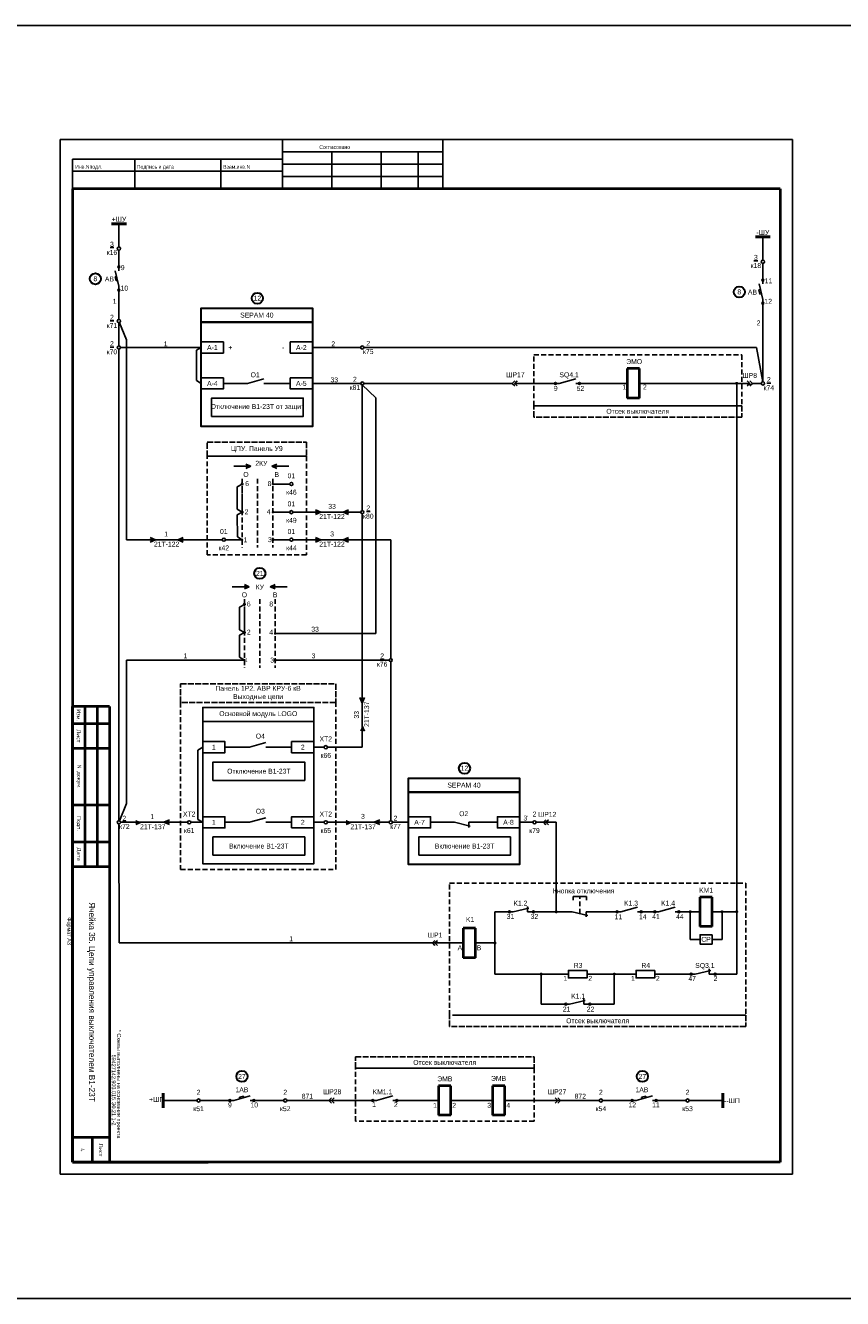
# Model space of a CAD drawing. Header units: millimetres. Extents: x 4897 to 12009, y -3017 to 2708.
# Tile 24 of 86: x 6491 to 6823, y -712 to -195. Entities that reach past the tile are written whole.
import ezdxf
from ezdxf.enums import TextEntityAlignment as Align

# ---------------------------------------------------------------- set-up
doc = ezdxf.new("R2010")
doc.units = ezdxf.units.MM
doc.linetypes.add('ACAD_ISO02W100', pattern=[15, 12, -3])
doc.linetypes.add('JIS_02_2.0', pattern=[3, 2, -1])
doc.layers.add('основная 0.5', color=7, linetype='Continuous', lineweight=50)
doc.styles.add('SIMPLEX', font='txt', dxfattribs={"height": 5})

msp = doc.modelspace()

# ---------------------------------------------------------------- hatches: boundary and pattern name
h = msp.add_hatch(color=7)
h.dxf.hatch_style = 1
h.paths.add_polyline_path([(6529.26, -293.3, 1), (6529.26, -292.5, 1)])
h = msp.add_hatch(color=7)
h.dxf.hatch_style = 1
h.paths.add_polyline_path([(6790.42, -298.64, 1), (6790.42, -297.84, 1)])
h = msp.add_hatch(color=7)
h.dxf.hatch_style = 1
h.paths.add_polyline_path([(6529.26, -301.93, -1), (6529.26, -302.72, -1)])
h = msp.add_hatch(color=7)
h.dxf.hatch_style = 1
h.paths.add_polyline_path([(6790.42, -307.27, -1), (6790.42, -308.06, -1)])
h = msp.add_hatch(color=7)
h.dxf.hatch_style = 1
h.paths.add_polyline_path([(6706.68, -340.2, 1), (6705.88, -340.2, 1)])
h = msp.add_hatch(color=7)
h.dxf.hatch_style = 1
h.paths.add_polyline_path([(6715.63, -340.2, -1), (6716.42, -340.2, -1)])
h = msp.add_hatch(color=256)
h.dxf.hatch_style = 1
h.paths.add_polyline_path([(6580.76, -374.7), (6582.77, -373.84), (6580.76, -372.99)])
h = msp.add_hatch(color=256)
h.dxf.hatch_style = 1
h.paths.add_polyline_path([(6593.26, -374.7), (6591.26, -373.84), (6593.26, -372.99)])
h = msp.add_hatch(color=256)
h.dxf.hatch_style = 1
h.paths.add_polyline_path([(6591.72, -380.8, 0.414214), (6591.5, -381.02, 0.414214), (6591.72, -381.23)])
h.paths.add_polyline_path([(6591.72, -380.8), (6591.72, -381.23, 0.414214), (6591.94, -381.02, 0.414214)])
h = msp.add_hatch(color=256)
h.dxf.hatch_style = 1
h.paths.add_polyline_path([(6591.72, -392.21, 0.414214), (6591.5, -392.43, 0.414214), (6591.72, -392.65)])
h.paths.add_polyline_path([(6591.72, -392.21), (6591.72, -392.65, 0.414214), (6591.94, -392.43, 0.414214)])
h = msp.add_hatch(color=256)
h.dxf.hatch_style = 1
h.paths.add_polyline_path([(6608.97, -393.38), (6611.19, -392.43), (6608.97, -391.48)])
h = msp.add_hatch(color=7)
h.dxf.hatch_style = 1
h.paths.add_polyline_path([(6622.41, -391.48), (6620.19, -392.43), (6622.41, -393.38)])
h = msp.add_hatch(color=256)
h.dxf.hatch_style = 1
h.paths.add_polyline_path([(6541.92, -404.58), (6544.14, -403.63), (6541.92, -402.68)])
h = msp.add_hatch(color=256)
h.dxf.hatch_style = 1
h.paths.add_polyline_path([(6555.35, -402.68), (6553.13, -403.63), (6555.35, -404.58)])
h = msp.add_hatch(color=256)
h.dxf.hatch_style = 1
h.paths.add_polyline_path([(6608.97, -404.58), (6611.19, -403.63), (6608.97, -402.68)])
h = msp.add_hatch(color=256)
h.dxf.hatch_style = 1
h.paths.add_polyline_path([(6622.41, -402.68), (6620.19, -403.63), (6622.41, -404.58)])
h = msp.add_hatch(color=256)
h.dxf.hatch_style = 1
h.paths.add_polyline_path([(6579.24, -403.42, 0.414214), (6579.02, -403.64, 0.414214), (6579.24, -403.85)])
h.paths.add_polyline_path([(6579.24, -403.42), (6579.24, -403.85, 0.414214), (6579.46, -403.64, 0.414214)])
h = msp.add_hatch(color=256)
h.dxf.hatch_style = 1
h.paths.add_polyline_path([(6580.13, -423.56), (6582.13, -422.7), (6580.13, -421.85)])
h = msp.add_hatch(color=256)
h.dxf.hatch_style = 1
h.paths.add_polyline_path([(6592.63, -423.56), (6590.63, -422.7), (6592.63, -421.85)])
h = msp.add_hatch(color=256)
h.dxf.hatch_style = 1
h.paths.add_polyline_path([(6592.63, -441.48, 0.414214), (6592.41, -441.69, 0.414214), (6592.63, -441.91)])
h.paths.add_polyline_path([(6592.63, -441.48), (6592.63, -441.91, 0.414214), (6592.84, -441.69, 0.414214)])
h = msp.add_hatch(color=256)
h.dxf.hatch_style = 1
h.paths.add_polyline_path([(6580.14, -452.27, 0.414214), (6579.93, -452.49, 0.414214), (6580.14, -452.7)])
h.paths.add_polyline_path([(6580.14, -452.27), (6580.14, -452.7, 0.414214), (6580.36, -452.49, 0.414214)])
h = msp.add_hatch(color=7)
h.dxf.hatch_style = 1
h.paths.add_polyline_path([(6626.99, -467.72), (6627.94, -469.94), (6628.88, -467.72)])
h = msp.add_hatch(color=256)
h.dxf.hatch_style = 1
h.paths.add_polyline_path([(6628.88, -481.33), (6627.94, -479.11), (6626.99, -481.33)])
h = msp.add_hatch(color=256)
h.dxf.hatch_style = 1
h.paths.add_polyline_path([(6536.1, -519.28), (6538.32, -518.33), (6536.1, -517.38)])
h = msp.add_hatch(color=256)
h.dxf.hatch_style = 1
h.paths.add_polyline_path([(6549.72, -517.38), (6547.5, -518.33), (6549.72, -519.28)])
h = msp.add_hatch(color=256)
h.dxf.hatch_style = 1
h.paths.add_polyline_path([(6621.4, -519.28), (6623.62, -518.33), (6621.4, -517.38)])
h = msp.add_hatch(color=256)
h.dxf.hatch_style = 1
h.paths.add_polyline_path([(6635.01, -517.38), (6632.79, -518.33), (6635.01, -519.28)])
h = msp.add_hatch(color=7)
h.dxf.hatch_style = 1
h.paths.add_polyline_path([(6688.02, -554.65, 1), (6687.22, -554.65, 1)])
h = msp.add_hatch(color=7)
h.dxf.hatch_style = 1
h.paths.add_polyline_path([(6696.97, -554.65, -1), (6697.76, -554.65, -1)])
h = msp.add_hatch(color=7)
h.dxf.hatch_style = 1
h.paths.add_polyline_path([(6731.71, -554.65, 1), (6730.92, -554.65, 1)])
h = msp.add_hatch(color=7)
h.dxf.hatch_style = 1
h.paths.add_polyline_path([(6740.66, -554.65, -1), (6741.46, -554.65, -1)])
h = msp.add_hatch(color=7)
h.dxf.hatch_style = 1
h.paths.add_polyline_path([(6746.99, -554.65, 1), (6746.2, -554.65, 1)])
h = msp.add_hatch(color=7)
h.dxf.hatch_style = 1
h.paths.add_polyline_path([(6755.95, -554.65, -1), (6756.74, -554.65, -1)])
h = msp.add_hatch(color=7)
h.dxf.hatch_style = 1
h.paths.add_polyline_path([(6761.76, -579.95, 1), (6760.97, -579.95, 1)])
h = msp.add_hatch(color=7)
h.dxf.hatch_style = 1
h.paths.add_polyline_path([(6770.71, -579.95, -1), (6771.51, -579.95, -1)])
h = msp.add_hatch(color=7)
h.dxf.hatch_style = 1
h.paths.add_polyline_path([(6710.87, -592.13, 1), (6710.08, -592.13, 1)])
h = msp.add_hatch(color=7)
h.dxf.hatch_style = 1
h.paths.add_polyline_path([(6719.82, -592.13, -1), (6720.61, -592.13, -1)])
h = msp.add_hatch(color=7)
h.dxf.hatch_style = 1
h.paths.add_polyline_path([(6574.66, -631.24, 1), (6573.86, -631.24, 1)])
h = msp.add_hatch(color=7)
h.dxf.hatch_style = 1
h.paths.add_polyline_path([(6583.61, -631.24, -1), (6584.4, -631.24, -1)])
h = msp.add_hatch(color=7)
h.dxf.hatch_style = 1
h.paths.add_polyline_path([(6632.58, -631.24, 1), (6631.79, -631.24, 1)])
h = msp.add_hatch(color=7)
h.dxf.hatch_style = 1
h.paths.add_polyline_path([(6641.54, -631.24, -1), (6642.33, -631.24, -1)])
h = msp.add_hatch(color=7)
h.dxf.hatch_style = 1
h.paths.add_polyline_path([(6737.82, -631.24, 1), (6737.02, -631.24, 1)])
h = msp.add_hatch(color=7)
h.dxf.hatch_style = 1
h.paths.add_polyline_path([(6746.77, -631.24, -1), (6747.56, -631.24, -1)])

# ---------------------------------------------------------------- linework, layer by layer
for p, q in [((6505.4, -241.19), (6802.45, -241.19)), ((6505.4, -241.19), (6802.45, -241.19)), ((6505.4, -241.19), (6505.4, -661.2)), ((6595.64, -241.19), (6595.64, -261.19)), ((6660.64, -261.19), (6660.64, -241.19)), ((6802.45, -241.19), (6802.45, -661.2)), ((6595.64, -246.19), (6660.64, -246.19)), ((6615.64, -246.19), (6615.64, -261.19)), ((6635.64, -246.19), (6635.64, -261.19)), ((6650.64, -246.19), (6650.64, -261.19)), ((6510.45, -249.19), (6510.45, -261.19)), ((6510.45, -249.19), (6595.64, -249.19)), ((6535.64, -249.19), (6535.64, -261.19)), ((6570.64, -249.19), (6570.64, -261.19)), ((6595.64, -251.19), (6660.64, -251.19)), ((6510.45, -254.06), (6595.64, -254.06)), ((6595.64, -256.19), (6660.64, -256.19)), ((6527.68, -296.92), (6528.3, -296.76)), ((6528.1, -298.62), (6528.71, -298.46)), ((6529.26, -300.79), (6529.26, -314.26)), ((6788.84, -302.26), (6789.45, -302.1)), ((6789.25, -303.96), (6789.86, -303.8)), ((6790.42, -306.13), (6790.42, -339.54)), ((6529.26, -315.59), (6529.26, -324.95)), ((6529.51, -315.54), (6532.35, -322.54)), ((6532.34, -403.63), (6532.34, -322.54)), ((6529.26, -326.28), (6529.26, -517.67)), ((6562.65, -325.62), (6529.93, -325.62)), ((6562.65, -325.62), (6560.68, -326.76)), ((6560.68, -339.06), (6560.68, -326.76)), ((6607.72, -325.62), (6627.27, -325.62)), ((6628.6, -325.62), (6787.8, -325.62)), ((6790.42, -339.54), (6787.8, -325.62)), ((6562.65, -340.2), (6560.68, -339.06)), ((6581.38, -340.2), (6571.65, -340.2)), ((6588.05, -338.34), (6581.38, -340.2)), ((6598.72, -340.2), (6588.05, -340.2)), ((6627.31, -340.2), (6607.72, -340.2)), ((6627.94, -340.83), (6627.94, -391.8)), ((6628.57, -340.2), (6688.74, -340.2)), ((6689.77, -340.2), (6707.82, -340.2)), ((6714.49, -338.34), (6707.82, -340.2)), ((6714.49, -340.2), (6735.44, -340.2)), ((6740.44, -340.2), (6785.14, -340.2)), ((6779.8, -579.95), (6779.8, -340.2)), ((6786.18, -340.2), (6789.75, -340.2)), ((6633.44, -346.05), (6633.44, -441.69)), ((6582.77, -373.84), (6575.85, -373.84)), ((6580.76, -372.99), (6582.77, -373.84)), ((6582.77, -373.84), (6580.76, -374.7)), ((6593.26, -372.99), (6591.26, -373.84)), ((6591.26, -373.84), (6593.26, -374.7)), ((6591.26, -373.84), (6598.18, -373.84)), ((6579.23, -381.02), (6577.26, -382.17)), ((6577.26, -391.29), (6577.26, -382.17)), ((6598.55, -381.02), (6591.72, -381.02)), ((6579.23, -392.43), (6577.26, -391.29)), ((6579.23, -392.43), (6577.26, -393.57)), ((6591.72, -392.43), (6598.55, -392.43)), ((6608.97, -391.48), (6611.19, -392.43)), ((6611.19, -392.43), (6608.97, -393.38)), ((6577.27, -402.49), (6577.26, -393.57)), ((6627.94, -393.06), (6627.94, -487.84)), ((6541.92, -402.68), (6544.14, -403.63)), ((6553.13, -403.63), (6555.35, -402.68)), ((6579.24, -403.64), (6577.27, -402.49)), ((6608.97, -402.68), (6611.19, -403.63)), ((6620.19, -403.63), (6622.41, -402.68)), ((6571.15, -403.63), (6532.34, -403.63)), ((6544.14, -403.63), (6541.92, -404.58)), ((6555.35, -404.58), (6553.13, -403.63)), ((6579.24, -403.63), (6572.41, -403.63)), ((6591.72, -403.63), (6598.55, -403.63)), ((6599.8, -403.63), (6605.34, -403.63)), ((6611.19, -403.63), (6608.97, -404.58)), ((6622.41, -404.58), (6620.19, -403.63)), ((6639.5, -451.86), (6639.5, -403.63)), ((6582.13, -422.7), (6575.22, -422.7)), ((6580.13, -421.85), (6582.13, -422.7)), ((6582.13, -422.7), (6580.13, -423.56)), ((6592.63, -421.85), (6590.63, -422.7)), ((6590.63, -422.7), (6592.63, -423.56)), ((6590.63, -422.7), (6597.54, -422.7)), ((6580.13, -429.87), (6580.13, -427.71)), ((6580.13, -429.87), (6578.16, -431.02)), ((6578.16, -440.14), (6578.16, -431.02)), ((6580.13, -441.28), (6578.16, -440.14)), ((6580.13, -441.28), (6578.16, -442.42)), ((6578.17, -451.34), (6578.16, -442.42)), ((6592.63, -441.69), (6633.44, -441.69)), ((6580.14, -452.49), (6532.36, -452.49)), ((6532.36, -510.71), (6532.36, -452.49)), ((6580.14, -452.49), (6578.17, -451.34)), ((6592.63, -452.49), (6638.87, -452.49)), ((6639.5, -517.67), (6639.5, -453.12)), ((6627.94, -479.11), (6628.88, -481.33)), ((6563.23, -487.84), (6561.26, -488.98)), ((6561.26, -517.19), (6561.26, -488.98)), ((6572.23, -487.84), (6582.15, -487.84)), ((6588.82, -485.98), (6582.15, -487.84)), ((6588.82, -487.84), (6599.3, -487.84)), ((6612.48, -487.84), (6608.3, -487.84)), ((6529.52, -517.72), (6532.36, -510.71)), ((6588.82, -516.47), (6582.15, -518.33)), ((6529.28, -567.3), (6529.27, -519)), ((6538.32, -518.33), (6536.1, -519.28)), ((6547.5, -518.33), (6549.72, -517.38)), ((6549.72, -519.28), (6547.5, -518.33)), ((6572.23, -518.33), (6582.15, -518.33)), ((6588.82, -518.33), (6599.3, -518.33)), ((6612.48, -518.33), (6608.3, -518.33)), ((6623.62, -518.33), (6621.4, -519.28)), ((6632.79, -518.33), (6635.01, -517.38)), ((6635.01, -519.28), (6632.79, -518.33)), ((6646.67, -518.33), (6640.16, -518.33)), ((6665.4, -518.33), (6655.67, -518.33)), ((6665.4, -518.33), (6671.75, -519.85)), ((6682.74, -518.33), (6671.19, -518.33)), ((6671.19, -518.33), (6671.19, -520.43)), ((6691.74, -518.33), (6697.12, -518.33)), ((6695.72, -518.33), (6697.12, -518.33)), ((6698.45, -518.33), (6706.63, -518.33)), ((6706.63, -554.65), (6706.63, -518.33)), ((6716.19, -548.49), (6713.48, -548.49)), ((6713.48, -548.49), (6713.48, -549.87)), ((6716.19, -548.49), (6718.89, -548.49)), ((6718.89, -548.49), (6718.89, -549.87)), ((6739.52, -552.79), (6732.85, -554.65)), ((6754.8, -552.79), (6748.14, -554.65)), ((6689.16, -554.65), (6681.74, -554.65)), ((6681.74, -554.65), (6681.74, -579.95)), ((6713.01, -554.65), (6694.95, -554.65)), ((6713.01, -554.65), (6719.36, -556.17)), ((6732.85, -554.65), (6718.8, -554.65)), ((6718.8, -554.65), (6718.8, -556.74)), ((6739.52, -554.65), (6748.14, -554.65)), ((6754.8, -554.65), (6754.8, -554.65)), ((6754.8, -554.65), (6764.91, -554.65)), ((6760.98, -554.65), (6760.98, -565.85)), ((6769.91, -554.65), (6779.8, -554.65)), ((6773.85, -554.65), (6773.85, -565.85)), ((6668.92, -567.3), (6529.28, -567.3)), ((6529.28, -567.3), (6668.92, -567.3)), ((6764.98, -565.85), (6760.98, -565.85)), ((6769.85, -565.85), (6773.85, -565.85)), ((6582.47, -629.38), (6575.8, -631.24)), ((6579.74, -629.47), (6578.09, -629.93)), ((6578.09, -629.93), (6578.24, -630.56)), ((6579.9, -630.1), (6579.74, -629.47)), ((6640.39, -629.38), (6633.72, -631.24)), ((6745.63, -629.38), (6738.96, -631.24)), ((6742.9, -629.47), (6741.25, -629.93)), ((6741.25, -629.93), (6741.4, -630.56)), ((6743.06, -630.1), (6742.9, -629.47)), ((6547.19, -631.24), (6560.89, -631.24)), ((6562.22, -631.24), (6575.8, -631.24)), ((6596.05, -631.24), (6582.47, -631.24)), ((6610.38, -631.24), (6597.38, -631.24)), ((6610.38, -631.24), (6633.72, -631.24)), ((6640.39, -631.24), (6658.82, -631.24)), ((6663.82, -631.24), (6680.78, -631.24)), ((6685.78, -631.24), (6724.05, -631.24)), ((6725.38, -631.24), (6738.96, -631.24)), ((6745.63, -631.24), (6759.21, -631.24)), ((6760.51, -631.24), (6774.21, -631.24)), ((6505.4, -661.2), (6802.45, -661.2)), ((6505.4, -661.2), (6802.45, -661.2))]:
    msp.add_line(p, q)
at = {"lineweight": 40}
for p, q in [((6510.45, -261.19), (6510.45, -656.28)), ((6797.45, -261.19), (6797.45, -656.28)), ((6740.44, -334.2), (6735.44, -334.2)), ((6735.44, -334.2), (6735.44, -346.2)), ((6740.44, -346.2), (6740.44, -334.2)), ((6740.44, -346.2), (6735.44, -346.2)), ((6515.44, -471.28), (6515.44, -536.28)), ((6520.44, -471.28), (6520.44, -536.28)), ((6525.44, -471.28), (6525.44, -536.28)), ((6769.91, -548.65), (6764.91, -548.65)), ((6764.91, -548.65), (6764.91, -560.65)), ((6769.91, -560.65), (6769.91, -548.65)), ((6673.92, -561.3), (6668.92, -561.3)), ((6668.92, -561.3), (6668.92, -573.3)), ((6673.92, -573.3), (6673.92, -561.3)), ((6769.91, -560.65), (6764.91, -560.65)), ((6673.92, -573.3), (6668.92, -573.3)), ((6663.82, -625.24), (6658.82, -625.24)), ((6658.82, -625.24), (6658.82, -637.24)), ((6663.82, -637.24), (6663.82, -625.24)), ((6685.78, -625.24), (6680.78, -625.24)), ((6680.78, -625.24), (6680.78, -637.24)), ((6685.78, -637.24), (6685.78, -625.24)), ((6663.82, -637.24), (6658.82, -637.24)), ((6685.78, -637.24), (6680.78, -637.24)), ((6525.45, -646.28), (6510.45, -646.28)), ((6518.45, -646.28), (6518.45, -656.28)), ((6797.45, -656.28), (6510.45, -656.28))]:
    msp.add_line(p, q, dxfattribs=at)
at = {"linetype": 'Continuous', "lineweight": 40}
msp.add_line((6797.45, -261.19), (6510.45, -261.19), dxfattribs=at)
at = {"linetype": 'Continuous'}
for p, q in [((6611.46, -261.19), (6591.46, -261.19)), ((6651.46, -261.19), (6631.46, -261.19))]:
    msp.add_line(p, q, dxfattribs=at)
at = {"color": 1, "lineweight": 50}
for p, q in [((6532.26, -275.37), (6526.26, -275.37)), ((6547.19, -628.24), (6547.19, -634.24))]:
    msp.add_line(p, q, dxfattribs=at)
at = {"color": 7}
for p, q in [((6529.26, -284.79), (6529.26, -275.37)), ((6790.42, -290.13), (6790.42, -280.71)), ((6529.26, -294.44), (6529.26, -286.12)), ((6529.26, -300.79), (6527.74, -294.44)), ((6790.42, -299.78), (6790.42, -291.46)), ((6528.1, -298.62), (6527.68, -296.92)), ((6789.25, -303.96), (6788.84, -302.26)), ((6790.42, -306.13), (6788.89, -299.78)), ((6627.94, -340.83), (6633.44, -346.05)), ((6599.8, -392.43), (6627.31, -392.43)), ((6620.19, -392.43), (6622.41, -391.48)), ((6622.41, -393.38), (6620.19, -392.43)), ((6599.8, -403.63), (6639.5, -403.63)), ((6627.94, -469.94), (6626.99, -467.72)), ((6628.88, -467.72), (6627.94, -469.94)), ((6613.8, -487.84), (6627.94, -487.84)), ((6557.09, -518.33), (6529.93, -518.33)), ((6558.42, -518.33), (6563.23, -518.33)), ((6563.23, -518.33), (6561.26, -517.19)), ((6638.84, -518.33), (6613.8, -518.33)), ((6694.95, -554.65), (6694.95, -552.55)), ((6689.16, -554.65), (6695.51, -553.13)), ((6681.74, -567.3), (6673.92, -567.3)), ((6762.9, -579.95), (6769.25, -578.43)), ((6768.69, -579.95), (6768.69, -577.86)), ((6681.74, -579.95), (6706.58, -579.95)), ((6700.53, -579.95), (6700.53, -592.13)), ((6706.58, -579.95), (6711.58, -579.95)), ((6719.11, -579.95), (6724.11, -579.95)), ((6730.16, -579.95), (6724.11, -579.95)), ((6730.16, -592.13), (6730.16, -579.95)), ((6730.16, -579.95), (6739.01, -579.95)), ((6746.55, -579.95), (6762.9, -579.95)), ((6768.69, -579.95), (6779.8, -579.95)), ((6700.53, -592.13), (6712.01, -592.13)), ((6712.01, -592.13), (6718.36, -590.61)), ((6717.8, -592.13), (6717.8, -590.03)), ((6717.8, -592.13), (6724.11, -592.13)), ((6730.16, -592.13), (6724.11, -592.13))]:
    msp.add_line(p, q, dxfattribs=at)
at = {"color": 5, "lineweight": 50}
for p, q in [((6793.42, -280.71), (6787.42, -280.71)), ((6774.21, -634.24), (6774.21, -628.24))]:
    msp.add_line(p, q, dxfattribs=at)
at = {"linetype": 'JIS_02_2.0'}
for p, q in [((6579.23, -378.86), (6579.23, -392.42)), ((6585.48, -378.86), (6585.48, -406.82)), ((6591.72, -378.86), (6591.72, -406.82)), ((6579.23, -382.65), (6579.23, -406.82)), ((6580.13, -427.71), (6580.13, -436.51)), ((6580.13, -427.71), (6580.13, -441.28)), ((6586.38, -427.71), (6586.38, -455.67)), ((6592.63, -427.71), (6592.63, -455.67)), ((6580.13, -431.51), (6580.13, -455.67)), ((6716.19, -555.41), (6716.19, -548.49))]:
    msp.add_line(p, q, dxfattribs=at)
at = {"color": 9, "true_color": 0xd19cc7}
msp.add_lwpolyline([(5136.09, -194.91), (9658.66, -194.91), (9658.66, -711.61), (5136.09, -711.61)], close=True, dxfattribs=at)
at = {"lineweight": 30}
for points in [[(6562.65, -309.64), (6562.65, -309.64), (6607.72, -309.64), (6607.72, -315.32), (6562.65, -315.32), (6562.65, -309.64)], [(6646.67, -500.41), (6646.67, -500.41), (6691.74, -500.41), (6691.74, -506.09), (6646.67, -506.09), (6646.67, -500.41)]]:
    msp.add_lwpolyline(points, dxfattribs=at)
for points in [[(6562.65, -315.32), (6607.72, -315.32), (6607.72, -357.68), (6562.65, -357.68)], [(6646.67, -506.09), (6691.74, -506.09), (6691.74, -535.45), (6646.67, -535.45)]]:
    msp.add_lwpolyline(points, close=True, dxfattribs=at)
for points in [[(6562.65, -327.87), (6571.65, -327.87), (6571.65, -323.37), (6562.65, -323.37)], [(6607.72, -327.87), (6598.72, -327.87), (6598.72, -323.37), (6607.72, -323.37)], [(6562.65, -342.45), (6571.65, -342.45), (6571.65, -337.95), (6562.65, -337.95)], [(6607.72, -342.45), (6598.72, -342.45), (6598.72, -337.95), (6607.72, -337.95)], [(6566.81, -353.56), (6604.03, -353.56), (6604.03, -346.14), (6566.81, -346.14)], [(6563.23, -490.09), (6572.23, -490.09), (6572.23, -485.59), (6563.23, -485.59)], [(6599.3, -490.09), (6608.3, -490.09), (6608.3, -485.59), (6599.3, -485.59)], [(6567.39, -501.3), (6604.61, -501.3), (6604.61, -493.88), (6567.39, -493.88)], [(6599.3, -520.58), (6608.3, -520.58), (6608.3, -516.08), (6599.3, -516.08)], [(6646.67, -520.58), (6655.67, -520.58), (6655.67, -516.08), (6646.67, -516.08)], [(6691.74, -520.58), (6682.74, -520.58), (6682.74, -516.08), (6691.74, -516.08)], [(6567.39, -531.68), (6604.61, -531.68), (6604.61, -524.27), (6567.39, -524.27)], [(6650.83, -531.68), (6688.05, -531.68), (6688.05, -524.27), (6650.83, -524.27)], [(6769.85, -563.93), (6764.98, -563.93), (6764.98, -567.76), (6769.85, -567.76)]]:
    msp.add_lwpolyline(points, close=True)
at = {"color": 32, "linetype": 'JIS_02_2.0', "true_color": 0xcd6928}
for points in [[(6697.49, -328.57), (6781.9, -328.57), (6781.9, -349.24), (6697.49, -349.24)], [(6565.03, -369.76), (6605.34, -369.76), (6605.34, -409.82), (6565.03, -409.82)], [(6617.16, -469.67), (6554.19, -469.67), (6554.19, -537.5), (6617.16, -537.5)], [(6663.32, -543.09), (6783.49, -543.09), (6783.49, -596.59), (6663.32, -596.59)], [(6625.13, -618.09), (6697.62, -618.09), (6697.62, -639.65), (6625.13, -639.65)]]:
    msp.add_lwpolyline(points, close=True, dxfattribs=at)
for points in [[(6689.77, -339.17), (6688.74, -340.2), (6689.77, -341.24)], [(6690.8, -339.17), (6689.77, -340.2), (6690.8, -341.24)], [(6784.11, -339.17), (6785.14, -340.2), (6784.11, -341.24)], [(6785.14, -339.17), (6786.18, -340.2), (6785.14, -341.24)], [(6702.45, -517.3), (6701.42, -518.33), (6702.45, -519.37)], [(6703.48, -517.3), (6702.45, -518.33), (6703.48, -519.37)], [(6657.41, -566.27), (6656.37, -567.3), (6657.41, -568.33)], [(6658.44, -566.27), (6657.41, -567.3), (6658.44, -568.33)], [(6615.44, -630.21), (6614.41, -631.24), (6615.44, -632.27)], [(6616.48, -630.21), (6615.44, -631.24), (6616.48, -632.27)], [(6706.22, -630.21), (6707.25, -631.24), (6706.22, -632.27)], [(6707.25, -630.21), (6708.29, -631.24), (6707.25, -632.27)]]:
    msp.add_lwpolyline(points)
at = {"const_width": 0.5}
for points in [[(6779.42, -340.2, 1), (6780.17, -340.2, 1)], [(6591.35, -403.63, 1), (6592.1, -403.63, 1)], [(6579.76, -429.87, -1), (6580.51, -429.87, -1)], [(6579.76, -441.28, -1), (6580.51, -441.28, -1)], [(6592.25, -452.49, 1), (6593, -452.49, 1)], [(6706.26, -554.65, 1), (6707.01, -554.65, 1)], [(6760.61, -554.65, 1), (6761.36, -554.65, 1)], [(6773.47, -554.65, 1), (6774.22, -554.65, 1)], [(6779.42, -554.65, 1), (6780.17, -554.65, 1)], [(6681.36, -567.3, 1), (6682.11, -567.3, 1)], [(6700.15, -579.95, 1), (6700.9, -579.95, 1)], [(6729.79, -579.95, 1), (6730.54, -579.95, 1)]]:
    msp.add_lwpolyline(points, format="xyb", close=True, dxfattribs=at)
at = {"color": 32, "linetype": 'ACAD_ISO02W100', "ltscale": 0.2, "true_color": 0xcd6928}
for points in [[(6697.49, -349.24), (6697.49, -349.24), (6781.9, -349.24), (6781.9, -353.83), (6697.49, -353.83), (6697.49, -349.24)], [(6565.03, -364.08), (6565.03, -364.08), (6605.34, -364.08), (6605.34, -369.76), (6565.03, -369.76), (6565.03, -364.08)], [(6554.19, -462.13), (6554.19, -462.13), (6617.16, -462.13), (6617.16, -469.67), (6554.19, -469.67), (6554.19, -462.13)], [(6665.65, -596.59), (6665.65, -596.59), (6783.49, -596.59), (6783.49, -601.18), (6663.32, -601.18), (6663.32, -596.59)], [(6625.13, -613.5), (6625.13, -613.5), (6697.62, -613.5), (6697.62, -618.09), (6625.13, -618.09), (6625.13, -613.5)]]:
    msp.add_lwpolyline(points, dxfattribs=at)
at = {"color": 7, "const_width": 0.5}
for points in [[(6578.85, -381.02, -1), (6579.6, -381.02, -1)], [(6578.85, -392.42, -1), (6579.6, -392.42, -1)]]:
    msp.add_lwpolyline(points, format="xyb", close=True, dxfattribs=at)
at = {"ltscale": 0.2}
msp.add_lwpolyline([(6563.23, -471.68), (6563.23, -471.68), (6608.3, -471.68), (6608.3, -477.37), (6563.23, -477.37), (6563.23, -471.68)], dxfattribs=at)
at = {"color": 7}
msp.add_lwpolyline([(6563.23, -477.37), (6563.23, -477.37), (6608.3, -477.37), (6608.3, -535.15), (6563.23, -535.15), (6563.23, -477.37)], dxfattribs=at)
for points in [[(6563.23, -520.58), (6572.23, -520.58), (6572.23, -516.08), (6563.23, -516.08)], [(6719.11, -578.45), (6711.58, -578.45), (6711.58, -581.45), (6719.11, -581.45)], [(6746.55, -578.45), (6739.01, -578.45), (6739.01, -581.45), (6746.55, -581.45)]]:
    msp.add_lwpolyline(points, close=True, dxfattribs=at)
for centre, radius in [((6529.26, -285.46), 0.663), ((6790.42, -290.8), 0.663), ((6529.26, -314.92), 0.663), ((6529.26, -325.62), 0.663), ((6627.94, -325.62), 0.663), ((6627.94, -340.2), 0.629), ((6790.42, -340.2), 0.663), ((6591.72, -381.02), 0.217), ((6599.18, -381.02), 0.629), ((6591.72, -392.43), 0.217), ((6627.94, -392.43), 0.629), ((6571.78, -403.63), 0.629), ((6599.18, -403.63), 0.629), ((6579.24, -403.64), 0.217), ((6592.63, -441.69), 0.217), ((6580.14, -452.49), 0.217), ((6639.5, -452.49), 0.629), ((6613.14, -487.84), 0.663), ((6529.26, -518.33), 0.663), ((6557.75, -518.33), 0.663), ((6639.5, -518.33), 0.663), ((6697.79, -518.33), 0.663), ((6561.56, -631.24), 0.663), ((6596.71, -631.24), 0.663), ((6724.72, -631.24), 0.663), ((6759.87, -631.24), 0.663)]:
    msp.add_circle(centre, radius)
for centre, radius in [((6529.26, -292.9), 0.396), ((6790.42, -298.24), 0.396), ((6529.26, -302.33), 0.396), ((6790.42, -307.67), 0.396), ((6706.28, -340.2), 0.396), ((6716.03, -340.2), 0.396), ((6599.18, -392.43), 0.629), ((6613.14, -518.33), 0.663), ((6687.62, -554.65), 0.396), ((6697.37, -554.65), 0.396), ((6731.31, -554.65), 0.396), ((6741.06, -554.65), 0.396), ((6746.6, -554.65), 0.396), ((6756.34, -554.65), 0.396), ((6761.36, -579.95), 0.396), ((6771.11, -579.95), 0.396), ((6710.47, -592.13), 0.396), ((6720.22, -592.13), 0.396), ((6574.26, -631.24), 0.396), ((6584.01, -631.24), 0.396), ((6632.19, -631.24), 0.396), ((6641.93, -631.24), 0.396), ((6737.42, -631.24), 0.396), ((6747.17, -631.24), 0.396)]:
    msp.add_circle(centre, radius, dxfattribs=at)
at = {"lineweight": 30}
for centre in [(6519.69, -297.73), (6585.4, -305.62), (6780.84, -303.07), (6586.38, -417.29), (6669.42, -496.39), (6579.13, -621.47), (6741.56, -621.47)]:
    msp.add_circle(centre, 2.25, dxfattribs=at)
at = {"layer": 'основная 0.5', "color": 0}
for p, q in [((6510.45, -471.28), (6510.45, -656.28)), ((6510.45, -656.28), (6565.45, -656.28))]:
    msp.add_line(p, q, dxfattribs=at)
at = {"layer": 'основная 0.5', "lineweight": 40}
for p, q in [((6525.44, -471.28), (6510.45, -471.28)), ((6510.45, -478.28), (6525.44, -478.28)), ((6510.45, -488.28), (6525.44, -488.28)), ((6510.45, -511.28), (6525.44, -511.28)), ((6510.45, -526.28), (6525.44, -526.28)), ((6510.45, -536.28), (6525.45, -536.28)), ((6525.45, -536.28), (6525.45, -656.28))]:
    msp.add_line(p, q, dxfattribs=at)

# ---------------------------------------------------------------- texts
at = {"linetype": 'Continuous', "style": 'SIMPLEX'}
for s, p in [('Согласовано', (6610.51, -245.02)), ('Инв.Nподл.', (6511.51, -253.02)), ('Подпись и дата', (6536.51, -253.02)), ('Взам.инв.N', (6571.51, -253.02))]:
    msp.add_text(s, height=1.5, dxfattribs=at).set_placement(p)
at = {"color": 7, "style": 'SIMPLEX'}
for s, p in [('9', (6530, -294.21)), ('11', (6791.15, -299.55)), ('10', (6529.91, -302.53)), ('12', (6791.06, -307.87)), ('О1', (6582.66, -337.69)), ('SQ4.1', (6707.91, -337.69)), ('1', (6733.46, -342.66)), ('2', (6741.78, -342.66)), ('9', (6705.64, -343.21)), ('52', (6714.89, -343.22)), ('О2', (6667.24, -515.82)), ('K1.2', (6689.25, -552.14)), ('K1.3', (6734.09, -552.14)), ('K1.4', (6749.11, -552.14)), ('31', (6686.52, -557.54)), ('32', (6696.21, -557.54)), ('11', (6730.29, -557.66)), ('14', (6740.18, -557.67)), ('41', (6745.54, -557.6)), ('44', (6755.21, -557.61)), ('SQ3.1', (6762.99, -577.44)), ('47', (6760.2, -582.72)), ('2', (6770.47, -582.72)), ('K1.1', (6712.66, -589.85)), ('21', (6709.28, -595.14)), ('22', (6718.99, -595.15))]:
    msp.add_text(s, height=2, dxfattribs=at).set_placement(p)
at = {"style": 'SIMPLEX'}
for s, p in [('21Т-122', (6615.66, -395.21)), ('21Т-122', (6548.6, -406.41)), ('21Т-122', (6615.66, -406.41)), ('21Т-137', (6542.97, -521.11)), ('21Т-137', (6628.27, -521.11))]:
    msp.add_text(s, height=2, dxfattribs=at).set_placement(p, align=Align.CENTER)
msp.add_text('21Т-137', height=2, rotation=90, dxfattribs=at).set_placement((6630.72, -474.46), align=Align.CENTER)
at = {"color": 7, "char_height": 2, "attachment_point": 5, "style": 'SIMPLEX'}
for s, insert, width in [('+ШУ', (6529.26, -273.59), 9), ('-ШУ', (6790.42, -278.93), 9), ('{\\L3\\P\\pt8;}к16', (6526.42, -285.36), 9), ('{\\L3\\P\\pt8;}к18', (6787.58, -290.7), 9), ('АВ', (6525.39, -297.8), 9), ('АВ', (6786.19, -303.14), 9), ('1', (6527.52, -306.86), 3.1605), ('2', (6788.68, -315.65), 3.1605), ('1', (6548.18, -324.15), 9), ('A-1', (6567.15, -325.62), 9), ('+', (6574.45, -325.62), 9), ('-', (6595.92, -325.62), 9), ('A-2', (6603.22, -325.62), 9), ('2', (6616.17, -324.15), 9), ('\\pt8;2\\Pк75', (6630.36, -325.62), 9), ('ЭМО', (6738.21, -331.35), 9), ('ШР17', (6690.06, -336.67), 9), ('ШР8', (6785.08, -336.97), 9), ('A-4', (6567.15, -340.2), 9), ('A-5', (6603.22, -340.2), 9), ('33', (6616.59, -338.74), 9), ('2\\Pк81', (6624.95, -340.2), 9), ('\\pt8;{\\L2\\P}к74', (6792.84, -340.3), 9), ('{\\C256;Отключение В1-23Т от защит}', (6585.42, -349.85), 37.2194), ('ЦПУ. Панель У9', (6585.18, -366.92), 40.317), ('О', (6580.76, -377.15), 9), ('В', (6593.25, -377.15), 9), ('01\\P\\Pк46', (6599.18, -381.02), 9), ('6', (6581.22, -380.87), 9), ('8', (6590.32, -380.88), 9), ('2', (6581, -392.28), 9), ('4', (6589.96, -392.28), 9), ('01\\P\\Pк49', (6599.18, -392.43), 9), ('33', (6615.69, -390.11), 9), ('{\\L2}\\Pк80', (6630.38, -392.43), 9), ('1', (6548.39, -401.31), 9), ('01\\P\\Pк42', (6571.78, -403.63), 9), ('1', (6580.59, -403.69), 9), ('3', (6590.47, -403.63), 9), ('01\\P\\Pк44', (6599.18, -403.63), 9), ('3', (6615.69, -401.31), 9), ('КУ', (6586.39, -422.83), 9), ('О', (6580.13, -426), 9), ('6', (6581.9, -429.73), 9), ('8', (6591, -429.74), 9), ('В', (6592.61, -426.01), 9), ('33', (6608.81, -439.96), 9), ('2', (6581.9, -441.14), 9), ('4', (6591, -441.15), 9), ('1', (6556.25, -450.76), 9), ('3', (6608.15, -450.76), 9), ('3', (6591.38, -452.49), 9), ('{\\L2}\\Pк76', (6636, -452.49), 9), ('Панель 1Р2. АВР КРУ-6 кВ\\PВыходные цепи', (6585.68, -465.9), 62.9647), ('Основной модуль LOGO', (6585.76, -474.52), 45.0729), ('О4', (6586.6, -483.34), 9), ('ХТ2\\P\\Pк66', (6613.14, -487.84), 9), ('1', (6567.73, -487.84), 9), ('2', (6603.8, -487.84), 9), ('Отключение В1-23Т', (6586, -497.59), 37.2194), ('SEPAM 40', (6669.21, -503.25), 45.0729), ('{\\L2\\P\\pt8;}к72', (6531.45, -518.33), 9), ('1', (6542.76, -516.01), 9), ('ХТ2\\P\\Pк61', (6557.75, -518.33), 9), ('О3', (6586.6, -513.83), 9), ('ХТ2\\P\\Pк65', (6613.14, -518.33), 9), ('3', (6628.21, -515.92), 9), ('2{\\L\\P\\pt8;}к77', (6641.4, -518.33), 9), ("3'", (6694.33, -516.6), 4.4321), ('2\\P{\\L\\P\\pt8;}к79', (6697.79, -518.33), 3.5277), ('ШР12', (6702.95, -515.1), 3.9914), ('1', (6567.73, -518.33), 9), ('2', (6603.8, -518.33), 9), ('A-7', (6651.17, -518.33), 9), ('A-8', (6687.24, -518.33), 9), ('Включение В1-23Т', (6586, -527.98), 37.2194), ('Включение В1-23Т', (6669.44, -527.98), 37.049), ('\\pt22;Кнопка отключения{\\H1.375x; }', (6717.72, -546.16), 23.4929), ('KM1', (6767.41, -545.87), 9), ('K1', (6671.68, -557.74), 9), ('ШР1', (6657.47, -564.07), 9), ('1', (6599.1, -565.58), 9), ('A', (6667.55, -569.25), 9), ('B', (6675.29, -569.25), 9), ('СР', (6767.38, -565.85), 9), ('R3', (6715.47, -576.41), 9), ('R4', (6742.9, -576.41), 9), ('1', (6710.31, -581.65), 9), ('2', (6720.38, -581.65), 9), ('1', (6737.74, -581.65), 9), ('2', (6747.81, -581.65), 9), ('Отсек выключателя ', (6661.37, -615.79), 72.4866), ('ЭМВ', (6661.43, -622.47), 9), ('+ШП', (6544.55, -630.85), 9), ('2\\P\\Pк51', (6561.56, -631.24), 9), ('1АВ', (6579.13, -626.87), 9), ('2\\P\\Pк52', (6596.71, -631.24), 9), ('871', (6605.69, -629.51), 4.4321), ('ШР28', (6615.73, -627.7), 9), ('KM1.1', (6636.12, -627.7), 9), ('ШР27', (6706.96, -627.7), 9), ('872', (6716.36, -629.51), 4.4321), ('1АВ', (6741.36, -626.87), 9), ('2\\P\\Pк53', (6759.87, -631.24), 9), ('--ШП', (6777.85, -631.31), 9), ('9', (6574.27, -633.03), 1.9141), ('10', (6584.13, -633.04), 3.2285), ('1', (6632.71, -632.88), 9), ('2', (6641.54, -632.92), 9), ('1', (6657.45, -633.2), 9), ('2', (6665.19, -633.2), 9), ('3', (6679.41, -633.2), 9), ('4', (6687.15, -633.2), 9), ('12', (6737.45, -632.99), 3.6756), ('11', (6747.05, -633.01), 3.8232)]:
    msp.add_mtext(s, dxfattribs=dict(at, insert=insert, width=width))
at = {"style": 'SIMPLEX'}
for s, insert, char_height, width, attachment_point in [('8', (6519.69, -297.73), 2, 4.3874, 5), ('12', (6585.4, -305.62), 2, 4.3874, 5), ('8', (6780.84, -303.07), 2, 4.3874, 5), ('{\\L2\\P\\pt8;}к71', (6526.42, -315.02), 2, 9, 5), ('SEPAM 40', (6585.18, -312.48), 2, 45.0729, 5), ('{\\L2\\P\\pt8;}к70', (6526.42, -325.72), 2, 9, 5), ('Отсек выключателя ', (6739.69, -351.54), 2, 84.4079, 5), ('2КУ', (6587.02, -372.63), 2, 5, 5), ('21', (6586.38, -417.29), 2, 4.3874, 5), ('1', (6581.49, -452.54), 1.5, 1.0281, 6), ('12', (6669.42, -496.39), 2, 4.3874, 5), ('\\pt74;Отсек выключателя ', (6723.41, -598.89), 2, 120.1642, 5), ('27', (6579.13, -621.47), 2, 3.4825, 5), ('ЭМВ', (6683.22, -622.28), 2, 14.9462, 5), ('27', (6741.56, -621.47), 2, 6.965, 5), ('2\\P\\Pк54', (6724.72, -631.24), 2, 9, 5)]:
    msp.add_mtext(s, dxfattribs=dict(at, insert=insert, char_height=char_height, width=width, attachment_point=attachment_point))
at = {"lineweight": 35, "attachment_point": 5, "rotation": 270, "line_spacing_factor": 0.8, "style": 'SIMPLEX'}
for s, insert, char_height, width in [('{\\Fromans|c204;Изм.}', (6512.95, -474.78), 1.6, 7), ('{\\Fromans|c204;Лист}', (6512.95, -483.28), 1.6, 10), ('{\\Fromans|c0;N \\Fromans|c204;докум.}', (6512.95, -499.78), 1.6, 23), ('{\\Fromans|c204;Подп.}', (6512.95, -518.78), 1.6, 15), ('{\\Fromans|c204;Дата}', (6512.95, -531.28), 1.6, 10), ('Ячейка 35. Цепи управления выключателем В1-23Т', (6517.95, -591.28), 2.5, 110), ('\\pi-4.8,l6.4,t6.4;*^IСхемы выполнены на основании проекта 59427142.903.015.Э0.21.1-2', (6528.21, -623.8), 1.6, 64.5299), ('{\\Fromans|c204;4}', (6514.45, -651.28), 1.6, 10), ('{\\Fromans|c204;Лист}', (6521.95, -651.28), 1.6, 10)]:
    msp.add_mtext(s, dxfattribs=dict(at, insert=insert, char_height=char_height, width=width))
at = {"color": 7, "insert": (6625.61, -474.68), "char_height": 2, "width": 9, "attachment_point": 5, "rotation": 90, "style": 'SIMPLEX'}
msp.add_mtext('33', dxfattribs=at)
at = {"lineweight": 30, "insert": (6509.93, -556.88), "char_height": 1.6, "attachment_point": 1, "rotation": 270, "style": 'SIMPLEX'}
msp.add_mtext_dynamic_manual_height_columns('Формат А3', width=45.8537, gutter_width=12.5, heights=[0], dxfattribs=at)

doc.saveas('drawing.dxf')
